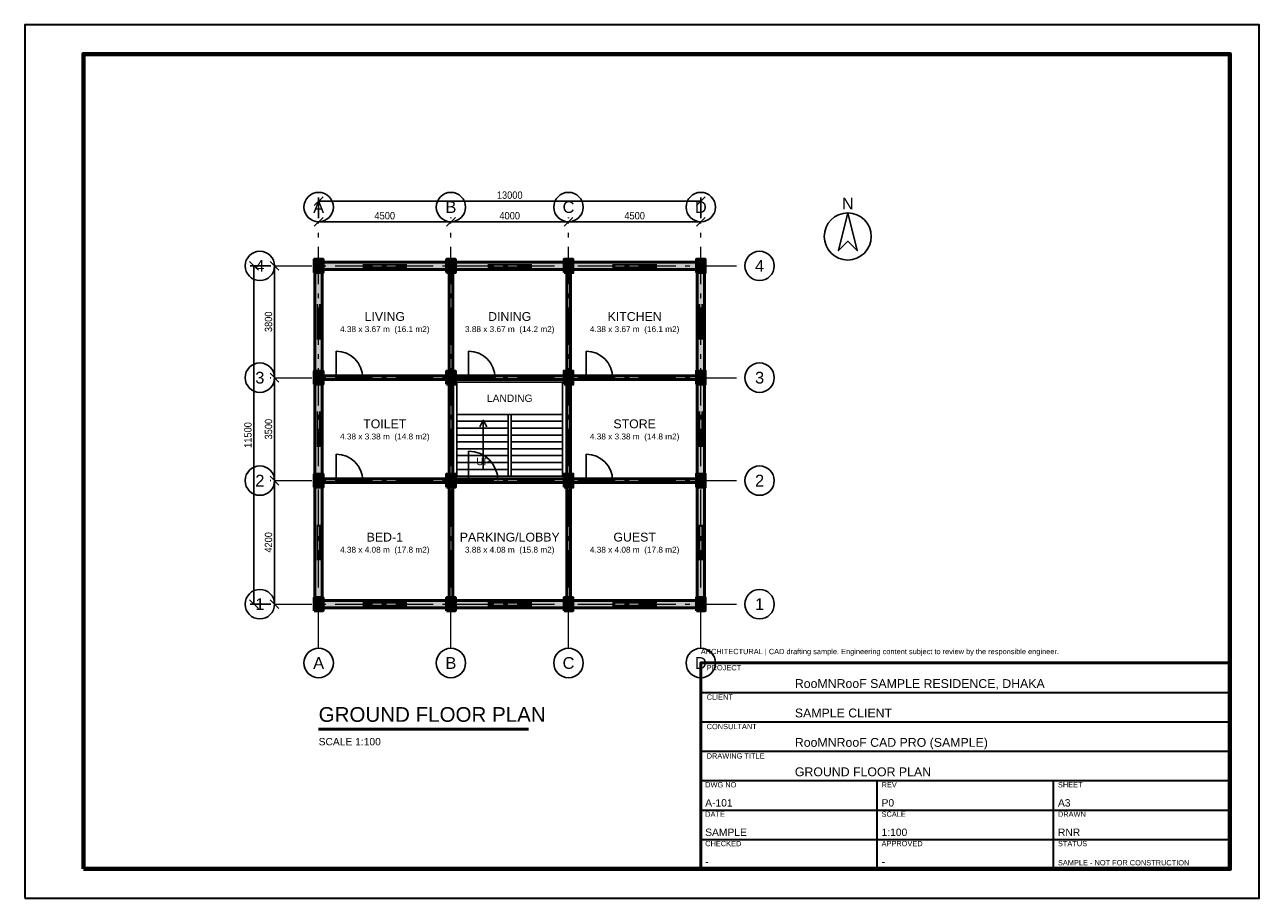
# Model space of a CAD drawing. Header units: millimetres. Extents: x -10000 to 32000, y -10000 to 19700.
import ezdxf
from ezdxf.enums import TextEntityAlignment as Align

# ---------------------------------------------------------------- set-up
doc = ezdxf.new("R2010")
doc.units = ezdxf.units.MM
doc.header["$LTSCALE"] = 100
doc.linetypes.add('RNR_GRID', pattern=[20.6375, 12.7, -3.175, 1.5875, -3.175])
for name, color, linetype, lineweight, true_color in [('A-DOOR', 40, 'Continuous', 25, 0xffb703), ('A-ROOM', 193, 'Continuous', 18, 0x9b5de5), ('A-STAIR', 241, 'Continuous', 25, 0xff8fab), ('A-TEXT', 254, 'Continuous', 18, 0xe6e6e6), ('A-WALL', 13, 'Continuous', 50, 0xe63946), ('A-WINDOW', 133, 'Continuous', 25, 0x48cae4), ('ANNO-DIMS', 30, 'Continuous', 18, 0xff9f1c), ('ANNO-GRID', 7, 'Continuous', 25, 0xf8f9fa), ('ANNO-NORTH', 254, 'Continuous', 25, 0xcaffbf), ('ANNO-TEXT', 7, 'Continuous', 18, 0xffffff), ('ANNO-TITLE', 7, 'Continuous', 35, 0xffc6ff), ('S-COL', 22, 'Continuous', 50, 0xd62828), ('S-GRID', 253, 'RNR_GRID', 18, 0xadb5bd)]:
    doc.layers.add(name, color=color, linetype=linetype, lineweight=lineweight, true_color=true_color)
doc.layers.add('A-HATCH', color=13, linetype='Continuous', lineweight=9, true_color=0xc75146, transparency=0.4)
doc.layers.add('S-HATCH', color=252, linetype='Continuous', lineweight=9, true_color=0x8c8ca0, transparency=0.4)
doc.styles.add('RNR_HEADING', font='arial.ttf')
doc.styles.add('RNR_TEXT', font='arial.ttf', dxfattribs={"width": 0.9})
doc.dimstyles.new('RNR_STRUCT', dxfattribs={"dimscale": 100, "dimtxt": 2.5, "dimasz": 1.5, "dimexe": 1.25, "dimexo": 1.5, "dimgap": 0.8, "dimtad": 1, "dimdec": 0, "dimtxsty": 'RNR_TEXT', "dimtsz": 1.5, "dimcen": 2.5, "dimazin": 3, "dimtfac": 1, "dimtmove": 0, "dimatfit": 3})

msp = doc.modelspace()

# ---------------------------------------------------------------- hatches: boundary and pattern name
at = {"layer": 'A-HATCH', "true_color": 0xc75146}
h = msp.add_hatch(dxfattribs=at)
h.set_pattern_fill('BRICK', scale=4)
h.paths.add_polyline_path([(-125, 0), (125, 0), (125, 11500), (-125, 11500)])
h = msp.add_hatch(dxfattribs=at)
h.set_pattern_fill('BRICK', scale=4)
h.paths.add_polyline_path([(0, 11375), (13000, 11375), (13000, 11625), (0, 11625)])
h = msp.add_hatch(dxfattribs=at)
h.set_pattern_fill('BRICK', scale=4)
h.paths.add_polyline_path([(4437.5, 0), (4562.5, 0), (4562.5, 11500), (4437.5, 11500)])
h = msp.add_hatch(dxfattribs=at)
h.set_pattern_fill('BRICK', scale=4)
h.paths.add_polyline_path([(8437.5, 0), (8562.5, 0), (8562.5, 11500), (8437.5, 11500)])
h = msp.add_hatch(dxfattribs=at)
h.set_pattern_fill('BRICK', scale=4)
h.paths.add_polyline_path([(12875, 0), (13125, 0), (13125, 11500), (12875, 11500)])
h = msp.add_hatch(dxfattribs=at)
h.set_pattern_fill('BRICK', scale=4)
h.paths.add_polyline_path([(0, 7637.5), (13000, 7637.5), (13000, 7762.5), (0, 7762.5)])
h = msp.add_hatch(dxfattribs=at)
h.set_pattern_fill('BRICK', scale=4)
h.paths.add_polyline_path([(0, 4137.5), (13000, 4137.5), (13000, 4262.5), (0, 4262.5)])
h = msp.add_hatch(dxfattribs=at)
h.set_pattern_fill('BRICK', scale=4)
h.paths.add_polyline_path([(0, -125), (13000, -125), (13000, 125), (0, 125)])
at = {"layer": 'S-HATCH', "true_color": 0x8c8ca0}
h = msp.add_hatch(dxfattribs=at)
h.set_pattern_fill('ANSI31', scale=5)
h.paths.add_polyline_path([(-150, 11275), (150, 11275), (150, 11725), (-150, 11725)])
h = msp.add_hatch(dxfattribs=at)
h.set_pattern_fill('ANSI31', scale=5)
h.paths.add_polyline_path([(4350, 11275), (4650, 11275), (4650, 11725), (4350, 11725)])
h = msp.add_hatch(dxfattribs=at)
h.set_pattern_fill('ANSI31', scale=5)
h.paths.add_polyline_path([(8350, 11275), (8650, 11275), (8650, 11725), (8350, 11725)])
h = msp.add_hatch(dxfattribs=at)
h.set_pattern_fill('ANSI31', scale=5)
h.paths.add_polyline_path([(12850, 11275), (13150, 11275), (13150, 11725), (12850, 11725)])
h = msp.add_hatch(dxfattribs=at)
h.set_pattern_fill('ANSI31', scale=5)
h.paths.add_polyline_path([(-150, 7475), (150, 7475), (150, 7925), (-150, 7925)])
h = msp.add_hatch(dxfattribs=at)
h.set_pattern_fill('ANSI31', scale=5)
h.paths.add_polyline_path([(4350, 7475), (4650, 7475), (4650, 7925), (4350, 7925)])
h = msp.add_hatch(dxfattribs=at)
h.set_pattern_fill('ANSI31', scale=5)
h.paths.add_polyline_path([(8350, 7475), (8650, 7475), (8650, 7925), (8350, 7925)])
h = msp.add_hatch(dxfattribs=at)
h.set_pattern_fill('ANSI31', scale=5)
h.paths.add_polyline_path([(12850, 7475), (13150, 7475), (13150, 7925), (12850, 7925)])
h = msp.add_hatch(dxfattribs=at)
h.set_pattern_fill('ANSI31', scale=5)
h.paths.add_polyline_path([(-150, 3975), (150, 3975), (150, 4425), (-150, 4425)])
h = msp.add_hatch(dxfattribs=at)
h.set_pattern_fill('ANSI31', scale=5)
h.paths.add_polyline_path([(4350, 3975), (4650, 3975), (4650, 4425), (4350, 4425)])
h = msp.add_hatch(dxfattribs=at)
h.set_pattern_fill('ANSI31', scale=5)
h.paths.add_polyline_path([(8350, 3975), (8650, 3975), (8650, 4425), (8350, 4425)])
h = msp.add_hatch(dxfattribs=at)
h.set_pattern_fill('ANSI31', scale=5)
h.paths.add_polyline_path([(12850, 3975), (13150, 3975), (13150, 4425), (12850, 4425)])
h = msp.add_hatch(dxfattribs=at)
h.set_pattern_fill('ANSI31', scale=5)
h.paths.add_polyline_path([(-150, -225), (150, -225), (150, 225), (-150, 225)])
h = msp.add_hatch(dxfattribs=at)
h.set_pattern_fill('ANSI31', scale=5)
h.paths.add_polyline_path([(4350, -225), (4650, -225), (4650, 225), (4350, 225)])
h = msp.add_hatch(dxfattribs=at)
h.set_pattern_fill('ANSI31', scale=5)
h.paths.add_polyline_path([(8350, -225), (8650, -225), (8650, 225), (8350, 225)])
h = msp.add_hatch(dxfattribs=at)
h.set_pattern_fill('ANSI31', scale=5)
h.paths.add_polyline_path([(12850, -225), (13150, -225), (13150, 225), (12850, 225)])

# ---------------------------------------------------------------- linework, layer by layer
at = {"layer": 'A-DOOR'}
for p, q in [((600, 7700), (600, 8600)), ((5100, 7700), (5100, 8600)), ((9100, 7700), (9100, 8600)), ((600, 4200), (600, 5100)), ((5100, 4200), (5100, 5200)), ((9100, 4200), (9100, 5100))]:
    msp.add_line(p, q, dxfattribs=at)
for centre, radius in [((600, 7700), 900), ((5100, 7700), 900), ((9100, 7700), 900), ((600, 4200), 900), ((5100, 4200), 1000), ((9100, 4200), 900)]:
    msp.add_arc(centre, radius, 0, 90, dxfattribs=at)
at = {"layer": 'A-STAIR'}
for p, q in [((4700, 6450), (6450, 6450)), ((4700, 6450), (8300, 6450)), ((6450, 4350), (6450, 6450)), ((6550, 6450), (8300, 6450)), ((6550, 4350), (6550, 6450)), ((4700, 6216.7), (6450, 6216.7)), ((4700, 5983.3), (6450, 5983.3)), ((6550, 6216.7), (8300, 6216.7)), ((6550, 5983.3), (8300, 5983.3)), ((4700, 5750), (6450, 5750)), ((4700, 5516.7), (6450, 5516.7)), ((6550, 5750), (8300, 5750)), ((6550, 5516.7), (8300, 5516.7)), ((4700, 5283.3), (6450, 5283.3)), ((4700, 5050), (6450, 5050)), ((6550, 5283.3), (8300, 5283.3)), ((6550, 5050), (8300, 5050)), ((4700, 4816.7), (6450, 4816.7)), ((6550, 4816.7), (8300, 4816.7)), ((4700, 4583.3), (6450, 4583.3)), ((4700, 4350), (6450, 4350)), ((6550, 4583.3), (8300, 4583.3)), ((6550, 4350), (8300, 4350))]:
    msp.add_line(p, q, dxfattribs=at)
msp.add_lwpolyline([(4700, 4350), (8300, 4350), (8300, 7550), (4700, 7550)], close=True, dxfattribs=at)
for points in [[(5480, 6030), (5600, 6250), (5720, 6030)], [(5600, 4550), (5600, 6250)]]:
    msp.add_lwpolyline(points, dxfattribs=at)
at = {"layer": 'A-WALL'}
for points in [[(-125, 0), (125, 0), (125, 11500), (-125, 11500)], [(0, 11375), (13000, 11375), (13000, 11625), (0, 11625)], [(4437.5, 0), (4562.5, 0), (4562.5, 11500), (4437.5, 11500)], [(8437.5, 0), (8562.5, 0), (8562.5, 11500), (8437.5, 11500)], [(12875, 0), (13125, 0), (13125, 11500), (12875, 11500)], [(0, 7637.5), (13000, 7637.5), (13000, 7762.5), (0, 7762.5)], [(0, 4137.5), (13000, 4137.5), (13000, 4262.5), (0, 4262.5)], [(0, -125), (13000, -125), (13000, 125), (0, 125)]]:
    msp.add_lwpolyline(points, close=True, dxfattribs=at)
at = {"layer": 'A-WINDOW'}
for p, q in [((1500, 11625), (3000, 11625)), ((1500, 11541.7), (3000, 11541.7)), ((1500, 11458.3), (3000, 11458.3)), ((1500, 11375), (3000, 11375)), ((5750, 11625), (7250, 11625)), ((5750, 11541.7), (7250, 11541.7)), ((5750, 11458.3), (7250, 11458.3)), ((5750, 11375), (7250, 11375)), ((10000, 11625), (11500, 11625)), ((10000, 11541.7), (11500, 11541.7)), ((10000, 11458.3), (11500, 11458.3)), ((10000, 11375), (11500, 11375)), ((-125, 9000), (-125, 10200)), ((-41.7, 9000), (-41.7, 10200)), ((41.7, 9000), (41.7, 10200)), ((125, 9000), (125, 10200)), ((12875, 9000), (12875, 10200)), ((12958.3, 9000), (12958.3, 10200)), ((13041.7, 9000), (13041.7, 10200)), ((13125, 9000), (13125, 10200)), ((-125, 5350), (-125, 6550)), ((-41.7, 5350), (-41.7, 6550)), ((41.7, 5350), (41.7, 6550)), ((125, 5350), (125, 6550)), ((12875, 5350), (12875, 6550)), ((12958.3, 5350), (12958.3, 6550)), ((13041.7, 5350), (13041.7, 6550)), ((13125, 5350), (13125, 6550)), ((-125, 1500), (-125, 2700)), ((-41.7, 1500), (-41.7, 2700)), ((41.7, 1500), (41.7, 2700)), ((125, 1500), (125, 2700)), ((12875, 1500), (12875, 2700)), ((12958.3, 1500), (12958.3, 2700)), ((13041.7, 1500), (13041.7, 2700)), ((13125, 1500), (13125, 2700)), ((1500, 125), (3000, 125)), ((1500, 41.7), (3000, 41.7)), ((5750, 125), (7250, 125)), ((5750, 41.7), (7250, 41.7)), ((10000, 125), (11500, 125)), ((10000, 41.7), (11500, 41.7)), ((1500, -41.7), (3000, -41.7)), ((1500, -125), (3000, -125)), ((5750, -41.7), (7250, -41.7)), ((5750, -125), (7250, -125)), ((10000, -41.7), (11500, -41.7)), ((10000, -125), (11500, -125))]:
    msp.add_line(p, q, dxfattribs=at)
at = {"layer": 'ANNO-GRID'}
for centre in [(0, 13500), (4500, 13500), (8500, 13500), (13000, 13500), (-2000, 11500), (15000, 11500), (-2000, 7700), (15000, 7700), (-2000, 4200), (15000, 4200), (-2000, 0), (15000, 0), (0, -2000), (4500, -2000), (8500, -2000), (13000, -2000)]:
    msp.add_circle(centre, 500, dxfattribs=at)
at = {"layer": 'ANNO-NORTH'}
msp.add_lwpolyline([(18000, 13300), (17680, 12020), (18000, 12340), (18320, 12020)], close=True, dxfattribs=at)
msp.add_circle((18000, 12500), 800, dxfattribs=at)
at = {"layer": 'ANNO-TEXT', "lineweight": 50}
msp.add_line((0, -4250), (7140, -4250), dxfattribs=at)
at = {"layer": 'ANNO-TITLE'}
for p, q in [((13000, -3000), (31000, -3000)), ((13000, -4000), (31000, -4000)), ((13000, -5000), (31000, -5000)), ((13000, -6000), (31000, -6000)), ((19000, -9000), (19000, -6000)), ((25000, -9000), (25000, -6000)), ((13000, -7000), (31000, -7000)), ((13000, -8000), (31000, -8000))]:
    msp.add_line(p, q, dxfattribs=at)
msp.add_lwpolyline([(-10000, -10000), (32000, -10000), (32000, 19700), (-10000, 19700)], close=True, dxfattribs=at)
at = {"layer": 'ANNO-TITLE', "lineweight": 70}
msp.add_lwpolyline([(-8000, -9000), (31000, -9000), (31000, 18700), (-8000, 18700)], close=True, dxfattribs=at)
at = {"layer": 'ANNO-TITLE', "lineweight": 50}
msp.add_lwpolyline([(13000, -9000), (31000, -9000), (31000, -2000), (13000, -2000)], close=True, dxfattribs=at)
at = {"layer": 'S-COL'}
for points in [[(-150, 11275), (150, 11275), (150, 11725), (-150, 11725)], [(4350, 11275), (4650, 11275), (4650, 11725), (4350, 11725)], [(8350, 11275), (8650, 11275), (8650, 11725), (8350, 11725)], [(12850, 11275), (13150, 11275), (13150, 11725), (12850, 11725)], [(-150, 7475), (150, 7475), (150, 7925), (-150, 7925)], [(4350, 7475), (4650, 7475), (4650, 7925), (4350, 7925)], [(8350, 7475), (8650, 7475), (8650, 7925), (8350, 7925)], [(12850, 7475), (13150, 7475), (13150, 7925), (12850, 7925)], [(-150, 3975), (150, 3975), (150, 4425), (-150, 4425)], [(4350, 3975), (4650, 3975), (4650, 4425), (4350, 4425)], [(8350, 3975), (8650, 3975), (8650, 4425), (8350, 4425)], [(12850, 3975), (13150, 3975), (13150, 4425), (12850, 4425)], [(-150, -225), (150, -225), (150, 225), (-150, 225)], [(4350, -225), (4650, -225), (4650, 225), (4350, 225)], [(8350, -225), (8650, -225), (8650, 225), (8350, 225)], [(12850, -225), (13150, -225), (13150, 225), (12850, 225)]]:
    msp.add_lwpolyline(points, close=True, dxfattribs=at)
at = {"layer": 'S-GRID'}
for p, q in [((0, -1500), (0, 13000)), ((4500, -1500), (4500, 13000)), ((8500, -1500), (8500, 13000)), ((13000, -1500), (13000, 13000)), ((-1500, 11500), (14500, 11500)), ((-1500, 7700), (14500, 7700)), ((-1500, 4200), (14500, 4200)), ((-1500, 0), (14500, 0))]:
    msp.add_line(p, q, dxfattribs=at)

# ---------------------------------------------------------------- texts
at = {"layer": 'A-ROOM'}
for s, height, style, p in [('LIVING', 300, 'RNR_HEADING', (2250, 9780)), ('DINING', 300, 'RNR_HEADING', (6500, 9780)), ('KITCHEN', 300, 'RNR_HEADING', (10750, 9780)), ('4.38 x 3.67 m  (16.1 m2)', 200, 'RNR_TEXT', (2250, 9350)), ('3.88 x 3.67 m  (14.2 m2)', 200, 'RNR_TEXT', (6500, 9350)), ('4.38 x 3.67 m  (16.1 m2)', 200, 'RNR_TEXT', (10750, 9350)), ('TOILET', 300, 'RNR_HEADING', (2250, 6130)), ('STORE', 300, 'RNR_HEADING', (10750, 6130)), ('4.38 x 3.38 m  (14.8 m2)', 200, 'RNR_TEXT', (2250, 5700)), ('4.38 x 3.38 m  (14.8 m2)', 200, 'RNR_TEXT', (10750, 5700)), ('BED-1', 300, 'RNR_HEADING', (2250, 2280)), ('PARKING/LOBBY', 300, 'RNR_HEADING', (6500, 2280)), ('GUEST', 300, 'RNR_HEADING', (10750, 2280)), ('4.38 x 4.08 m  (17.8 m2)', 200, 'RNR_TEXT', (2250, 1850)), ('3.88 x 4.08 m  (15.8 m2)', 200, 'RNR_TEXT', (6500, 1850)), ('4.38 x 4.08 m  (17.8 m2)', 200, 'RNR_TEXT', (10750, 1850))]:
    msp.add_text(s, height=height, dxfattribs=dict(at, style=style)).set_placement(p, align=Align.MIDDLE_CENTER)
at = {"layer": 'A-TEXT', "style": 'RNR_TEXT'}
for s, p in [('LANDING', (6500, 7000)), ('UP', (5600, 4850))]:
    msp.add_text(s, height=250, dxfattribs=at).set_placement(p, align=Align.MIDDLE_CENTER)
at = {"layer": 'ANNO-GRID', "style": 'RNR_TEXT'}
for s, p in [('A', (0, 13500)), ('B', (4500, 13500)), ('C', (8500, 13500)), ('D', (13000, 13500)), ('4', (-2000, 11500)), ('4', (15000, 11500)), ('3', (-2000, 7700)), ('3', (15000, 7700)), ('2', (-2000, 4200)), ('2', (15000, 4200)), ('1', (-2000, 0)), ('1', (15000, 0)), ('A', (0, -2000)), ('B', (4500, -2000)), ('C', (8500, -2000)), ('D', (13000, -2000))]:
    msp.add_text(s, height=400, dxfattribs=at).set_placement(p, align=Align.MIDDLE_CENTER)
at = {"layer": 'ANNO-NORTH', "style": 'RNR_TEXT'}
msp.add_text('N', height=400, dxfattribs=at).set_placement((18000, 13620), align=Align.MIDDLE_CENTER)
at = {"layer": 'ANNO-TEXT'}
for s, height, style, p in [('GROUND FLOOR PLAN', 500, 'RNR_HEADING', (0, -4000)), ('SCALE 1:100', 250, 'RNR_TEXT', (0, -4800))]:
    msp.add_text(s, height=height, dxfattribs=dict(at, style=style)).set_placement(p)
at = {"layer": 'ANNO-TITLE', "style": 'RNR_TEXT'}
for s, height, p in [('ARCHITECTURAL | CAD drafting sample. Engineering content subject to review by the responsible engineer.', 180, (13000, -1700)), ('PROJECT', 180, (13200, -2250)), ('RooMNRooF SAMPLE RESIDENCE, DHAKA', 300, (16200, -2850)), ('CLIENT', 180, (13200, -3250)), ('SAMPLE CLIENT', 300, (16200, -3850)), ('CONSULTANT', 180, (13200, -4250)), ('RooMNRooF CAD PRO (SAMPLE)', 300, (16200, -4850)), ('DRAWING TITLE', 180, (13200, -5250)), ('GROUND FLOOR PLAN', 300, (16200, -5850)), ('DWG NO', 180, (13150, -6230)), ('REV', 180, (19150, -6230)), ('SHEET', 180, (25150, -6230)), ('A-101', 250, (13150, -6880)), ('P0', 250, (19150, -6880)), ('A3', 250, (25150, -6880)), ('DATE', 180, (13150, -7230)), ('SCALE', 180, (19150, -7230)), ('DRAWN', 180, (25150, -7230)), ('SAMPLE', 250, (13150, -7880)), ('1:100', 250, (19150, -7880)), ('RNR', 250, (25150, -7880)), ('CHECKED', 180, (13150, -8230)), ('APPROVED', 180, (19150, -8230)), ('STATUS', 180, (25150, -8230)), ('-', 250, (13150, -8880)), ('-', 250, (19150, -8880)), ('SAMPLE - NOT FOR CONSTRUCTION', 180, (25150, -8880))]:
    msp.add_text(s, height=height, dxfattribs=at).set_placement(p)

# ---------------------------------------------------------------- dimensions: what is measured, and where the dimension line sits
at = {"layer": 'ANNO-DIMS'}
for base, p1, p2 in [((0, 13700), (0, 13000), (13000, 13000)), ((0, 13000), (0, 13000), (4500, 13000)), ((4500, 13000), (4500, 13000), (8500, 13000)), ((8500, 13000), (8500, 13000), (13000, 13000))]:
    msp.add_linear_dim(base=base, p1=p1, p2=p2, dimstyle='RNR_STRUCT', override={"dimscale": 100}, dxfattribs=at).render()
for base, p1, p2 in [((-2200, 0), (-1500, 0), (-1500, 11500)), ((-1500, 7700), (-1500, 7700), (-1500, 11500)), ((-1500, 4200), (-1500, 4200), (-1500, 7700)), ((-1500, 0), (-1500, 0), (-1500, 4200))]:
    msp.add_linear_dim(base=base, p1=p1, p2=p2, angle=90, dimstyle='RNR_STRUCT', override={"dimscale": 100}, dxfattribs=at).render()

doc.saveas('drawing.dxf')
